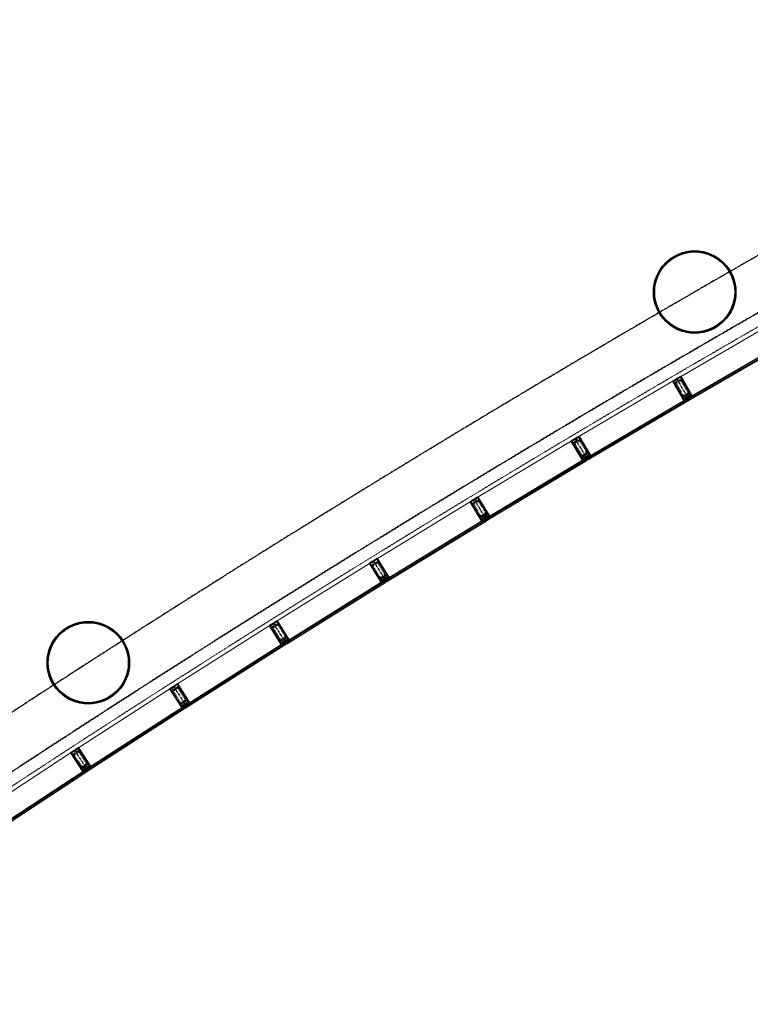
# Model space of a CAD drawing. Header units: millimetres. Extents: x 98667 to 994031, y -2704 to 533009.
# Tile 186 of 256: x 618925 to 627776, y 345253 to 357176. Entities that reach past the tile are written whole.
import ezdxf

# ---------------------------------------------------------------- set-up
doc = ezdxf.new("R2010")
doc.units = ezdxf.units.MM
for name, pattern in [('AP03000E0$0$CENTER', [50.8, 31.75, -6.35, 6.35, -6.35]), ('AP03000E0$0$HIDDEN', [9.525, 6.35, -3.175]), ('AP03000E0$0$HIDDENX2', [19.05, 12.7, -6.35]), ('sp00000g0$0$CENTER', [50.8, 31.75, -6.35, 6.35, -6.35])]:
    doc.linetypes.add(name, pattern=pattern)
for name, color, linetype in [('A-COL ENCLOUSER INNER', 1, 'Continuous'), ('A-COL ENCLOUSER OUTER', 6, 'Continuous'), ('sp00000g0$0$S-GRID', 1, 'sp00000g0$0$CENTER')]:
    doc.layers.add(name, color=color, linetype=linetype)
for name, color, linetype, lineweight in [('AP03000E0$0$A-GLAZ-FULL-EXTR', 2, 'Continuous', 20), ('AP03000E0$0$A-GLAZ-MULL-EXTR', 3, 'Continuous', 35), ('AP03000E0$0$A-WALL-FNSH', 1, 'Continuous', 15)]:
    doc.layers.add(name, color=color, linetype=linetype, lineweight=lineweight)
doc.layers.add('AP03000E0$0$A-Slab Edge Guide', color=55, linetype='Continuous', lineweight=15, plot=False)

msp = doc.modelspace()

# ---------------------------------------------------------------- linework, layer by layer
at = {"color": 251, "linetype": 'AP03000E0$0$CENTER'}
for p, q in [((626884, 352828), (627036, 352569)), ((625654, 352102), (625807, 351844)), ((624429, 351367), (624585, 351110)), ((623210, 350622), (623368, 350366)), ((621997, 349867), (622157, 349613)), ((620790, 349103), (620952, 348850)), ((619590, 348329), (619753, 348078))]:
    msp.add_line(p, q, dxfattribs=at)
at = {"layer": 'A-COL ENCLOUSER INNER', "color": 251}
for centre, radius in [((627102, 353878), 494), ((627102, 353878), 485), ((619756, 349389), 494), ((619756, 349389), 485)]:
    msp.add_circle(centre, radius, dxfattribs=at)
at = {"layer": 'A-COL ENCLOUSER OUTER', "color": 251}
for centre in [(627102, 353878), (619756, 349389)]:
    msp.add_circle(centre, 500, dxfattribs=at)
at = {"layer": 'AP03000E0$0$A-GLAZ-FULL-EXTR', "color": 251}
for p, q in [((628104, 353534), (626901, 352837)), ((627036, 352603), (628240, 353300)), ((628243, 353295), (627039, 352598)), ((627045, 352588), (628249, 353285)), ((628255, 353274), (627051, 352577)), ((625670, 352112), (626868, 352818)), ((627005, 352586), (625807, 351879)), ((627008, 352580), (627005, 352586)), ((627039, 352598), (627036, 352603)), ((627049, 352604), (627039, 352598)), ((627039, 352598), (627045, 352588)), ((627045, 352588), (627055, 352594)), ((627051, 352577), (627045, 352588)), ((627055, 352594), (627049, 352604)), ((627056, 352605), (627051, 352602)), ((627051, 352602), (627054, 352596)), ((627060, 352597), (627054, 352607)), ((627054, 352596), (627059, 352599)), ((627059, 352599), (627056, 352605)), ((625810, 351874), (627008, 352580)), ((627015, 352570), (625816, 351864)), ((625822, 351853), (627021, 352560)), ((626999, 352561), (626993, 352571)), ((626994, 352569), (627000, 352572)), ((626998, 352563), (626994, 352569)), ((626998, 352574), (627008, 352580)), ((627004, 352564), (626998, 352574)), ((627003, 352567), (626998, 352563)), ((627000, 352572), (627003, 352567)), ((627015, 352570), (627004, 352564)), ((627008, 352580), (627015, 352570)), ((627021, 352560), (627015, 352570)), ((625638, 352093), (624445, 351376)), ((625807, 351879), (625810, 351874)), ((625820, 351880), (625810, 351874)), ((625810, 351874), (625816, 351864)), ((625816, 351864), (625827, 351870)), ((625827, 351870), (625820, 351880)), ((625827, 351880), (625822, 351877)), ((625822, 351877), (625825, 351872)), ((625825, 351872), (625830, 351875)), ((625832, 351873), (625826, 351883)), ((625830, 351875), (625827, 351880)), ((624584, 351145), (625777, 351861)), ((625780, 351856), (624587, 351140)), ((624593, 351130), (625786, 351846)), ((625792, 351835), (624599, 351119)), ((625771, 351836), (625764, 351847)), ((625766, 351844), (625771, 351847)), ((625769, 351839), (625766, 351844)), ((625774, 351842), (625769, 351839)), ((625770, 351850), (625780, 351856)), ((625776, 351839), (625770, 351850)), ((625771, 351847), (625774, 351842)), ((625786, 351846), (625776, 351839)), ((625777, 351861), (625780, 351856)), ((625780, 351856), (625786, 351846)), ((625786, 351846), (625792, 351835)), ((625816, 351864), (625822, 351853)), ((623226, 350632), (624413, 351357)), ((624554, 351127), (623367, 350401)), ((623370, 350396), (624557, 351122)), ((624563, 351111), (623376, 350386)), ((623383, 350376), (624570, 351101)), ((624548, 351102), (624542, 351112)), ((624543, 351110), (624548, 351113)), ((624546, 351105), (624543, 351110)), ((624551, 351108), (624546, 351105)), ((624547, 351115), (624557, 351122)), ((624553, 351105), (624547, 351115)), ((624548, 351113), (624551, 351108)), ((624563, 351111), (624553, 351105)), ((624557, 351122), (624554, 351127)), ((624557, 351122), (624563, 351111)), ((624570, 351101), (624563, 351111)), ((624587, 351140), (624584, 351145)), ((624597, 351146), (624587, 351140)), ((624587, 351140), (624593, 351130)), ((624593, 351130), (624604, 351136)), ((624599, 351119), (624593, 351130)), ((624604, 351136), (624597, 351146)), ((624604, 351147), (624599, 351143)), ((624599, 351143), (624602, 351138)), ((624602, 351138), (624607, 351141)), ((624609, 351139), (624603, 351149)), ((624607, 351141), (624604, 351147)), ((623194, 350612), (622013, 349877)), ((622156, 349648), (623337, 350383)), ((623340, 350378), (622159, 349643)), ((622165, 349633), (623346, 350367)), ((623353, 350357), (622172, 349622)), ((623331, 350358), (623325, 350368)), ((623326, 350366), (623331, 350369)), ((623330, 350361), (623326, 350366)), ((623330, 350371), (623340, 350378)), ((623336, 350361), (623330, 350371)), ((623335, 350364), (623330, 350361)), ((623331, 350369), (623335, 350364)), ((623346, 350367), (623336, 350361)), ((623337, 350383), (623340, 350378)), ((623340, 350378), (623346, 350367)), ((623346, 350367), (623353, 350357)), ((623367, 350401), (623370, 350396)), ((623380, 350402), (623370, 350396)), ((623370, 350396), (623376, 350386)), ((623376, 350386), (623387, 350392)), ((623376, 350386), (623383, 350376)), ((623387, 350392), (623380, 350402)), ((623387, 350403), (623382, 350400)), ((623382, 350400), (623385, 350395)), ((623392, 350395), (623385, 350406)), ((623385, 350395), (623390, 350398)), ((623390, 350398), (623387, 350403)), ((620806, 349113), (621981, 349857)), ((622126, 349629), (620951, 348885)), ((620954, 348880), (622129, 349624)), ((622136, 349614), (620960, 348870)), ((620967, 348860), (622142, 349604)), ((622120, 349604), (622114, 349614)), ((622116, 349612), (622121, 349615)), ((622119, 349607), (622116, 349612)), ((622119, 349618), (622129, 349624)), ((622125, 349608), (622119, 349618)), ((622124, 349610), (622119, 349607)), ((622121, 349615), (622124, 349610)), ((622136, 349614), (622125, 349608)), ((622129, 349624), (622126, 349629)), ((622129, 349624), (622136, 349614)), ((622142, 349604), (622136, 349614)), ((622159, 349643), (622156, 349648)), ((622169, 349649), (622159, 349643)), ((622159, 349643), (622165, 349633)), ((622165, 349633), (622175, 349639)), ((622172, 349622), (622165, 349633)), ((622175, 349639), (622169, 349649)), ((622176, 349650), (622171, 349647)), ((622171, 349647), (622174, 349641)), ((622181, 349642), (622174, 349652)), ((622174, 349641), (622179, 349645)), ((622179, 349645), (622176, 349650)), ((620775, 349093), (619605, 348339)), ((620964, 348886), (620954, 348880)), ((620970, 348876), (620964, 348886)), ((620971, 348887), (620966, 348884)), ((620975, 348879), (620969, 348889)), ((620974, 348882), (620971, 348887)), ((619752, 348112), (620921, 348866)), ((620924, 348861), (619755, 348107)), ((619761, 348097), (620931, 348851)), ((620937, 348841), (619768, 348087)), ((620916, 348841), (620909, 348851)), ((620911, 348849), (620916, 348852)), ((620914, 348844), (620911, 348849)), ((620914, 348854), (620924, 348861)), ((620921, 348844), (620914, 348854)), ((620919, 348847), (620914, 348844)), ((620916, 348852), (620919, 348847)), ((620921, 348866), (620924, 348861)), ((620931, 348851), (620921, 348844)), ((620924, 348861), (620931, 348851)), ((620931, 348851), (620937, 348841)), ((620951, 348885), (620954, 348880)), ((620954, 348880), (620960, 348870)), ((620960, 348870), (620970, 348876)), ((620960, 348870), (620967, 348860)), ((620966, 348884), (620969, 348879)), ((620969, 348879), (620974, 348882)), ((618411, 347556), (619574, 348319)), ((619722, 348093), (618559, 347330)), ((618562, 347325), (619725, 348088)), ((619732, 348078), (618569, 347315)), ((618575, 347305), (619739, 348068)), ((619717, 348068), (619710, 348078)), ((619712, 348076), (619717, 348079)), ((619715, 348071), (619712, 348076)), ((619715, 348081), (619725, 348088)), ((619722, 348071), (619715, 348081)), ((619720, 348074), (619715, 348071)), ((619717, 348079), (619720, 348074)), ((619725, 348088), (619722, 348093)), ((619732, 348078), (619722, 348071)), ((619725, 348088), (619732, 348078)), ((619739, 348068), (619732, 348078)), ((619755, 348107), (619752, 348112)), ((619765, 348114), (619755, 348107)), ((619755, 348107), (619761, 348097)), ((619761, 348097), (619771, 348104)), ((619768, 348087), (619761, 348097)), ((619771, 348104), (619765, 348114)), ((619772, 348114), (619767, 348111)), ((619767, 348111), (619770, 348106)), ((619776, 348107), (619770, 348117)), ((619770, 348106), (619775, 348109)), ((619775, 348109), (619772, 348114))]:
    msp.add_line(p, q, dxfattribs=at)
at = {"layer": 'AP03000E0$0$A-GLAZ-FULL-EXTR', "color": 251, "linetype": 'Continuous'}
for p, q in [((627039, 352598), (627053, 352598)), ((627041, 352595), (627041, 352599)), ((627041, 352595), (627054, 352595)), ((627042, 352592), (627052, 352592)), ((627044, 352601), (627051, 352601)), ((627044, 352589), (627044, 352601)), ((627044, 352589), (627046, 352589)), ((627047, 352589), (627047, 352603)), ((627050, 352591), (627050, 352602)), ((627054, 352593), (627054, 352597)), ((627004, 352564), (626998, 352574)), ((626999, 352572), (627010, 352578)), ((627007, 352566), (627001, 352576)), ((627001, 352569), (627011, 352575)), ((627003, 352567), (627013, 352573)), ((627010, 352567), (627004, 352578)), ((627012, 352569), (627006, 352579)), ((625810, 351873), (625821, 351879)), ((625817, 351864), (625811, 351874)), ((625812, 351871), (625822, 351877)), ((625820, 351866), (625814, 351876)), ((625814, 351868), (625824, 351874)), ((625815, 351865), (625826, 351871)), ((625823, 351867), (625817, 351878)), ((625825, 351869), (625819, 351879)), ((625771, 351847), (625771, 351851)), ((625771, 351848), (625785, 351848)), ((625772, 351851), (625783, 351851)), ((625773, 351845), (625784, 351845)), ((625774, 351842), (625774, 351852)), ((625775, 351841), (625779, 351841)), ((625777, 351854), (625781, 351854)), ((625777, 351840), (625777, 351854)), ((625780, 351842), (625781, 351855)), ((625784, 351844), (625784, 351849)), ((624548, 351113), (624558, 351119)), ((624554, 351106), (624548, 351116)), ((624557, 351107), (624550, 351118)), ((624550, 351110), (624560, 351117)), ((624551, 351108), (624562, 351114)), ((624559, 351109), (624553, 351119)), ((624562, 351111), (624556, 351121)), ((624588, 351138), (624602, 351138)), ((624590, 351135), (624590, 351142)), ((624590, 351141), (624600, 351141)), ((624590, 351135), (624602, 351135)), ((624592, 351132), (624597, 351132)), ((624593, 351130), (624593, 351144)), ((624595, 351145), (624598, 351145)), ((624596, 351131), (624597, 351145)), ((624600, 351133), (624600, 351142)), ((624603, 351135), (624603, 351137)), ((623331, 350372), (623344, 350372)), ((623332, 350369), (623346, 350369)), ((623333, 350367), (623333, 350373)), ((623334, 350365), (623343, 350365)), ((623336, 350375), (623342, 350375)), ((623336, 350362), (623336, 350375)), ((623336, 350362), (623338, 350362)), ((623339, 350363), (623339, 350377)), ((623342, 350365), (623342, 350374)), ((623346, 350367), (623346, 350369)), ((623370, 350396), (623381, 350402)), ((623372, 350393), (623382, 350399)), ((623378, 350387), (623372, 350397)), ((623374, 350390), (623384, 350396)), ((623381, 350389), (623375, 350399)), ((623375, 350387), (623386, 350394)), ((623384, 350390), (623377, 350401)), ((623386, 350392), (623380, 350402)), ((622119, 349617), (622130, 349623)), ((622126, 349608), (622120, 349618)), ((622121, 349614), (622131, 349621)), ((622129, 349610), (622123, 349620)), ((622123, 349612), (622133, 349618)), ((622132, 349611), (622125, 349622)), ((622125, 349609), (622135, 349615)), ((622134, 349613), (622128, 349623)), ((622160, 349643), (622173, 349643)), ((622161, 349639), (622161, 349644)), ((622161, 349640), (622175, 349640)), ((622163, 349637), (622172, 349637)), ((622165, 349646), (622171, 349646)), ((622165, 349634), (622165, 349646)), ((622165, 349634), (622167, 349634)), ((622168, 349634), (622168, 349648)), ((622171, 349636), (622171, 349646)), ((622174, 349638), (622174, 349641)), ((620970, 348876), (620964, 348886)), ((620914, 348855), (620928, 348854)), ((620916, 348851), (620930, 348851)), ((620917, 348850), (620917, 348856)), ((620918, 348848), (620927, 348848)), ((620919, 348858), (620926, 348858)), ((620920, 348845), (620920, 348858)), ((620920, 348845), (620922, 348845)), ((620923, 348846), (620923, 348860)), ((620926, 348848), (620926, 348857)), ((620929, 348850), (620930, 348853)), ((620955, 348878), (620965, 348884)), ((620962, 348871), (620956, 348881)), ((620957, 348875), (620967, 348882)), ((620965, 348873), (620958, 348883)), ((620958, 348873), (620969, 348879)), ((620960, 348870), (620970, 348876)), ((620967, 348874), (620961, 348884)), ((619716, 348081), (619726, 348087)), ((619723, 348072), (619716, 348082)), ((619718, 348078), (619728, 348085)), ((619725, 348074), (619719, 348084)), ((619719, 348075), (619729, 348082)), ((619728, 348075), (619721, 348085)), ((619721, 348073), (619731, 348079)), ((619731, 348077), (619724, 348087)), ((619755, 348107), (619769, 348107)), ((619755, 348107), (619755, 348107)), ((619757, 348104), (619771, 348104)), ((619758, 348102), (619758, 348109)), ((619759, 348110), (619767, 348110)), ((619759, 348100), (619766, 348100)), ((619761, 348097), (619761, 348111)), ((619761, 348097), (619761, 348097)), ((619764, 348113), (619765, 348113)), ((619764, 348099), (619764, 348113)), ((619768, 348101), (619768, 348110)), ((619771, 348103), (619771, 348105))]:
    msp.add_line(p, q, dxfattribs=at)
at = {"layer": 'AP03000E0$0$A-GLAZ-MULL-EXTR', "color": 251}
for p, q in [((626876, 352823), (626837, 352800)), ((626890, 352828), (626858, 352809)), ((626860, 352806), (626896, 352827)), ((626877, 352820), (626876, 352823)), ((626932, 352855), (626889, 352830)), ((626889, 352830), (626890, 352828)), ((626895, 352830), (626931, 352851)), ((626896, 352827), (626895, 352830)), ((626931, 352851), (627032, 352679)), ((627063, 352631), (626932, 352855)), ((626837, 352800), (626968, 352575)), ((626841, 352799), (626877, 352820)), ((626942, 352626), (626841, 352799)), ((626858, 352809), (626860, 352806)), ((626971, 352577), (626942, 352626)), ((627005, 352597), (626971, 352577)), ((626971, 352571), (627007, 352592)), ((626971, 352571), (626990, 352582)), ((627025, 352612), (626989, 352591)), ((626989, 352591), (626990, 352588)), ((626990, 352588), (627022, 352607)), ((626990, 352582), (626993, 352578)), ((627009, 352599), (627005, 352597)), ((627007, 352592), (627025, 352562)), ((627029, 352565), (627009, 352599)), ((627022, 352607), (627042, 352572)), ((627026, 352609), (627025, 352612)), ((627060, 352629), (627026, 352609)), ((627029, 352605), (627066, 352627)), ((627047, 352575), (627029, 352605)), ((627032, 352679), (627060, 352629)), ((627066, 352627), (627046, 352615)), ((627046, 352615), (627049, 352611)), ((627049, 352611), (627072, 352625)), ((627066, 352627), (627063, 352631)), ((627072, 352625), (627066, 352627)), ((626968, 352575), (626971, 352571)), ((626993, 352578), (626969, 352564)), ((626969, 352564), (626971, 352571)), ((627025, 352562), (627029, 352565)), ((627042, 352572), (627047, 352575)), ((625684, 352113), (625648, 352092)), ((625651, 352097), (625683, 352116)), ((625662, 352107), (625701, 352130)), ((625664, 352105), (625662, 352107)), ((625700, 352126), (625664, 352105)), ((625683, 352116), (625684, 352113)), ((625802, 351954), (625700, 352126)), ((625701, 352130), (625834, 351907)), ((625607, 352074), (625650, 352100)), ((625740, 351851), (625607, 352074)), ((625647, 352094), (625611, 352073)), ((625611, 352073), (625713, 351901)), ((625648, 352092), (625647, 352094)), ((625650, 352100), (625651, 352097)), ((625713, 351901), (625742, 351852)), ((625742, 351852), (625776, 351872)), ((625779, 351868), (625742, 351846)), ((625774, 351875), (625811, 351896)), ((625776, 351872), (625774, 351875)), ((625796, 351838), (625779, 351868)), ((625812, 351894), (625780, 351875)), ((625780, 351875), (625801, 351840)), ((625793, 351882), (625798, 351885)), ((625814, 351848), (625793, 351882)), ((625798, 351885), (625831, 351905)), ((625837, 351902), (625800, 351881)), ((625800, 351881), (625818, 351851)), ((625831, 351905), (625802, 351954)), ((625811, 351896), (625812, 351894)), ((625837, 351902), (625817, 351891)), ((625817, 351891), (625820, 351887)), ((625820, 351887), (625843, 351901)), ((625834, 351907), (625837, 351902)), ((625843, 351901), (625837, 351902)), ((625764, 351853), (625740, 351839)), ((625742, 351846), (625740, 351851)), ((625740, 351839), (625742, 351846)), ((625742, 351846), (625761, 351858)), ((625761, 351858), (625764, 351853)), ((625801, 351840), (625796, 351838)), ((625818, 351851), (625814, 351848)), ((624438, 351372), (624476, 351395)), ((624475, 351391), (624439, 351369)), ((624579, 351220), (624475, 351391)), ((624476, 351395), (624611, 351173)), ((624382, 351338), (624425, 351364)), ((624517, 351116), (624382, 351338)), ((624422, 351359), (624386, 351337)), ((624386, 351337), (624490, 351166)), ((624424, 351357), (624422, 351359)), ((624460, 351378), (624424, 351357)), ((624425, 351364), (624426, 351362)), ((624426, 351362), (624458, 351381)), ((624439, 351369), (624438, 351372)), ((624458, 351381), (624460, 351378)), ((624490, 351166), (624519, 351117)), ((624552, 351141), (624587, 351162)), ((624589, 351160), (624557, 351141)), ((624570, 351148), (624574, 351151)), ((624574, 351151), (624608, 351171)), ((624613, 351169), (624577, 351147)), ((624608, 351171), (624579, 351220)), ((624587, 351162), (624589, 351160)), ((624613, 351169), (624594, 351157)), ((624594, 351157), (624597, 351153)), ((624597, 351153), (624620, 351167)), ((624611, 351173), (624613, 351169)), ((624620, 351167), (624613, 351169)), ((624519, 351112), (624517, 351116)), ((624541, 351119), (624518, 351105)), ((624518, 351105), (624519, 351112)), ((624519, 351117), (624553, 351138)), ((624556, 351134), (624519, 351112)), ((624519, 351112), (624539, 351123)), ((624539, 351123), (624541, 351119)), ((624553, 351138), (624552, 351141)), ((624574, 351104), (624556, 351134)), ((624557, 351141), (624578, 351106)), ((624591, 351114), (624570, 351148)), ((624578, 351106), (624574, 351104)), ((624577, 351147), (624595, 351117)), ((624595, 351117), (624591, 351114)), ((623202, 350617), (623163, 350593)), ((623163, 350593), (623300, 350372)), ((623168, 350592), (623203, 350614)), ((623273, 350422), (623168, 350592)), ((623216, 350622), (623185, 350602)), ((623185, 350602), (623186, 350600)), ((623186, 350600), (623222, 350622)), ((623203, 350614), (623202, 350617)), ((623257, 350651), (623214, 350624)), ((623214, 350624), (623216, 350622)), ((623220, 350625), (623256, 350647)), ((623222, 350622), (623220, 350625)), ((623256, 350647), (623361, 350476)), ((623393, 350429), (623257, 350651)), ((623361, 350476), (623391, 350428)), ((623302, 350373), (623273, 350422)), ((623300, 350372), (623302, 350367)), ((623324, 350375), (623301, 350361)), ((623301, 350361), (623302, 350367)), ((623336, 350394), (623302, 350373)), ((623302, 350367), (623339, 350390)), ((623302, 350367), (623322, 350379)), ((623356, 350410), (623320, 350388)), ((623320, 350388), (623322, 350385)), ((623322, 350385), (623353, 350404)), ((623322, 350379), (623324, 350375)), ((623340, 350397), (623336, 350394)), ((623339, 350390), (623357, 350360)), ((623361, 350363), (623340, 350397)), ((623353, 350404), (623374, 350370)), ((623357, 350407), (623356, 350410)), ((623391, 350428), (623357, 350407)), ((623357, 350360), (623361, 350363)), ((623360, 350403), (623396, 350425)), ((623378, 350373), (623360, 350403)), ((623374, 350370), (623378, 350373)), ((623396, 350425), (623377, 350413)), ((623377, 350413), (623380, 350409)), ((623380, 350409), (623403, 350424)), ((623396, 350425), (623393, 350429)), ((623403, 350424), (623396, 350425)), ((621989, 349862), (621951, 349838)), ((621955, 349837), (621990, 349859)), ((622003, 349867), (621972, 349848)), ((621972, 349848), (621973, 349845)), ((621973, 349845), (622009, 349867)), ((621990, 349859), (621989, 349862)), ((622044, 349896), (622002, 349870)), ((622002, 349870), (622003, 349867)), ((622007, 349870), (622043, 349892)), ((622009, 349867), (622007, 349870)), ((622043, 349892), (622149, 349723)), ((622182, 349676), (622044, 349896)), ((621951, 349838), (622089, 349618)), ((622061, 349668), (621955, 349837)), ((622149, 349723), (622180, 349675)), ((622091, 349619), (622061, 349668)), ((622089, 349618), (622092, 349613)), ((622113, 349621), (622090, 349607)), ((622090, 349607), (622092, 349613)), ((622125, 349640), (622091, 349619)), ((622092, 349613), (622128, 349636)), ((622092, 349613), (622111, 349625)), ((622145, 349656), (622109, 349634)), ((622109, 349634), (622111, 349631)), ((622111, 349631), (622142, 349651)), ((622111, 349625), (622113, 349621)), ((622129, 349643), (622125, 349640)), ((622128, 349636), (622146, 349606)), ((622150, 349609), (622129, 349643)), ((622142, 349651), (622163, 349617)), ((622146, 349654), (622145, 349656)), ((622180, 349675), (622146, 349654)), ((622146, 349606), (622150, 349609)), ((622149, 349649), (622185, 349672)), ((622167, 349620), (622149, 349649)), ((622163, 349617), (622167, 349620)), ((622185, 349672), (622166, 349660)), ((622166, 349660), (622168, 349656)), ((622168, 349656), (622192, 349670)), ((622185, 349672), (622182, 349676)), ((622192, 349670), (622185, 349672)), ((620837, 349133), (620795, 349106)), ((620800, 349106), (620836, 349128)), ((620836, 349128), (620944, 348960)), ((620977, 348913), (620837, 349133)), ((620782, 349098), (620744, 349073)), ((620744, 349073), (620884, 348854)), ((620748, 349072), (620784, 349095)), ((620856, 348904), (620748, 349072)), ((620796, 349103), (620765, 349083)), ((620765, 349083), (620767, 349081)), ((620767, 349081), (620802, 349103)), ((620784, 349095), (620782, 349098)), ((620795, 349106), (620796, 349103)), ((620802, 349103), (620800, 349106)), ((620887, 348856), (620856, 348904)), ((620939, 348893), (620904, 348870)), ((620906, 348868), (620937, 348888)), ((620937, 348888), (620958, 348854)), ((620941, 348891), (620939, 348893)), ((620974, 348912), (620941, 348891)), ((620944, 348960), (620974, 348912)), ((620944, 348886), (620979, 348909)), ((620962, 348857), (620944, 348886)), ((620979, 348909), (620960, 348897)), ((620960, 348897), (620963, 348893)), ((620963, 348893), (620986, 348908)), ((620979, 348909), (620977, 348913)), ((620986, 348908), (620979, 348909)), ((620884, 348854), (620887, 348850)), ((620908, 348858), (620885, 348843)), ((620885, 348843), (620887, 348850)), ((620920, 348877), (620887, 348856)), ((620887, 348850), (620923, 348873)), ((620887, 348850), (620906, 348862)), ((620904, 348870), (620906, 348868)), ((620906, 348862), (620908, 348858)), ((620924, 348880), (620920, 348877)), ((620923, 348873), (620941, 348843)), ((620946, 348846), (620924, 348880)), ((620941, 348843), (620946, 348846)), ((620958, 348854), (620962, 348857)), ((619544, 348299), (619585, 348326)), ((619685, 348081), (619544, 348299)), ((619583, 348321), (619548, 348298)), ((619548, 348298), (619657, 348131)), ((619585, 348319), (619583, 348321)), ((619620, 348341), (619585, 348319)), ((619585, 348326), (619587, 348324)), ((619587, 348324), (619618, 348344)), ((619598, 348335), (619636, 348359)), ((619600, 348332), (619598, 348335)), ((619635, 348355), (619600, 348332)), ((619618, 348344), (619620, 348341)), ((619744, 348187), (619635, 348355)), ((619636, 348359), (619777, 348141)), ((619775, 348139), (619744, 348187)), ((619657, 348131), (619688, 348083)), ((619688, 348077), (619685, 348081)), ((619710, 348085), (619687, 348070)), ((619687, 348070), (619688, 348077)), ((619688, 348083), (619721, 348104)), ((619724, 348100), (619688, 348077)), ((619688, 348077), (619707, 348089)), ((619707, 348089), (619710, 348085)), ((619719, 348107), (619754, 348130)), ((619721, 348104), (619719, 348107)), ((619743, 348071), (619724, 348100)), ((619756, 348127), (619725, 348107)), ((619725, 348107), (619747, 348073)), ((619738, 348115), (619742, 348118)), ((619759, 348082), (619738, 348115)), ((619742, 348118), (619775, 348139)), ((619747, 348073), (619743, 348071)), ((619780, 348137), (619745, 348114)), ((619745, 348114), (619764, 348084)), ((619754, 348130), (619756, 348127)), ((619764, 348084), (619759, 348082)), ((619780, 348137), (619761, 348125)), ((619761, 348125), (619764, 348120)), ((619764, 348120), (619787, 348135)), ((619777, 348141), (619780, 348137)), ((619787, 348135), (619780, 348137))]:
    msp.add_line(p, q, dxfattribs=at)
at = {"layer": 'AP03000E0$0$A-GLAZ-MULL-EXTR', "color": 251, "linetype": 'AP03000E0$0$HIDDENX2'}
for p, q in [((626945, 352625), (626869, 352755)), ((626878, 352789), (626921, 352814)), ((626955, 352632), (626880, 352761)), ((626884, 352778), (626927, 352803)), ((626945, 352799), (627020, 352669)), ((626955, 352805), (627031, 352676)), ((626957, 352604), (627044, 352654)), ((626967, 352586), (626957, 352604)), ((627011, 352612), (626967, 352586)), ((627016, 352652), (626973, 352627)), ((627022, 352642), (626979, 352616)), ((627054, 352637), (627011, 352612)), ((627044, 352654), (627054, 352637)), ((625639, 352029), (625716, 351900)), ((625691, 352089), (625648, 352064)), ((625650, 352036), (625726, 351907)), ((625697, 352078), (625654, 352053)), ((625791, 351945), (625714, 352074)), ((625802, 351951), (625725, 352080)), ((625814, 351930), (625728, 351879)), ((625728, 351879), (625739, 351862)), ((625739, 351862), (625782, 351887)), ((625744, 351902), (625787, 351928)), ((625750, 351892), (625793, 351917)), ((625782, 351887), (625825, 351913)), ((625825, 351913), (625814, 351930)), ((624415, 351294), (624493, 351166)), ((624466, 351354), (624423, 351328)), ((624426, 351300), (624503, 351172)), ((624472, 351343), (624430, 351318)), ((624567, 351211), (624490, 351339)), ((624578, 351217), (624500, 351346)), ((624591, 351196), (624505, 351144)), ((624516, 351127), (624559, 351153)), ((624520, 351168), (624563, 351194)), ((624527, 351157), (624570, 351183)), ((624559, 351153), (624601, 351179)), ((624601, 351179), (624591, 351196)), ((624505, 351144), (624516, 351127)), ((623205, 350583), (623247, 350609)), ((623286, 350428), (623207, 350555)), ((623211, 350573), (623254, 350599)), ((623271, 350595), (623350, 350467)), ((623282, 350601), (623360, 350474)), ((623275, 350421), (623197, 350549)), ((623288, 350400), (623373, 350452)), ((623346, 350450), (623303, 350424)), ((623352, 350439), (623310, 350413)), ((623384, 350435), (623341, 350409)), ((623373, 350452), (623384, 350435)), ((623299, 350383), (623288, 350400)), ((623341, 350409), (623299, 350383)), ((621992, 349828), (622034, 349855)), ((621999, 349818), (622041, 349844)), ((622058, 349841), (622138, 349713)), ((622069, 349847), (622149, 349720)), ((622064, 349667), (621984, 349794)), ((622075, 349674), (621995, 349801)), ((622077, 349646), (622162, 349699)), ((622088, 349629), (622077, 349646)), ((622130, 349655), (622088, 349629)), ((622134, 349696), (622092, 349670)), ((622141, 349686), (622098, 349659)), ((622173, 349682), (622130, 349655)), ((622162, 349699), (622173, 349682)), ((620859, 348903), (620778, 349030)), ((620786, 349064), (620828, 349091)), ((620869, 348910), (620788, 349036)), ((620792, 349054), (620834, 349081)), ((620852, 349077), (620932, 348950)), ((620862, 349083), (620943, 348957)), ((620872, 348882), (620956, 348936)), ((620925, 348892), (620883, 348865)), ((620929, 348933), (620886, 348906)), ((620935, 348923), (620893, 348896)), ((620967, 348919), (620925, 348892)), ((620956, 348936), (620967, 348919)), ((620883, 348865), (620872, 348882)), ((619627, 348318), (619585, 348290)), ((619634, 348307), (619592, 348280)), ((619733, 348178), (619651, 348303)), ((619743, 348184), (619662, 348310)), ((619578, 348256), (619659, 348130)), ((619588, 348263), (619670, 348137)), ((619757, 348163), (619673, 348109)), ((619673, 348109), (619684, 348092)), ((619684, 348092), (619726, 348119)), ((619687, 348133), (619729, 348160)), ((619694, 348123), (619736, 348150)), ((619726, 348119), (619768, 348147)), ((619768, 348147), (619757, 348163))]:
    msp.add_line(p, q, dxfattribs=at)
at = {"layer": 'AP03000E0$0$A-GLAZ-MULL-EXTR', "color": 251, "linetype": 'Continuous'}
for p, q in [((626989, 352582), (626990, 352582)), ((627047, 352613), (627053, 352613)), ((627048, 352617), (627058, 352616)), ((627048, 352611), (627048, 352616)), ((627052, 352613), (627052, 352618)), ((627054, 352620), (627064, 352620)), ((627055, 352614), (627055, 352620)), ((627058, 352616), (627058, 352622)), ((627059, 352623), (627069, 352623)), ((627061, 352618), (627061, 352624)), ((627064, 352620), (627064, 352626)), ((627065, 352626), (627068, 352626)), ((627068, 352622), (627068, 352626)), ((627071, 352624), (627071, 352625)), ((626969, 352566), (626972, 352566)), ((626969, 352564), (626969, 352564)), ((626970, 352569), (626977, 352569)), ((626972, 352566), (626972, 352572)), ((626973, 352572), (626983, 352572)), ((626975, 352568), (626975, 352574)), ((626978, 352576), (626988, 352575)), ((626978, 352570), (626978, 352576)), ((626982, 352572), (626982, 352577)), ((626984, 352579), (626992, 352579)), ((626985, 352574), (626985, 352579)), ((626988, 352575), (626988, 352581)), ((626991, 352577), (626991, 352580)), ((625820, 351887), (625818, 351891)), ((625819, 351888), (625841, 351901)), ((625823, 351889), (625820, 351893)), ((625826, 351890), (625823, 351894)), ((625828, 351892), (625826, 351896)), ((625831, 351893), (625829, 351898)), ((625834, 351895), (625831, 351899)), ((625837, 351897), (625834, 351901)), ((625839, 351898), (625837, 351902)), ((625842, 351900), (625841, 351901)), ((625741, 351842), (625763, 351855)), ((625741, 351840), (625741, 351841)), ((625744, 351841), (625742, 351845)), ((625747, 351843), (625744, 351847)), ((625749, 351845), (625747, 351849)), ((625752, 351846), (625750, 351851)), ((625755, 351848), (625752, 351852)), ((625758, 351850), (625755, 351854)), ((625760, 351851), (625758, 351856)), ((625763, 351853), (625760, 351857)), ((624595, 351156), (624616, 351168)), ((624597, 351153), (624620, 351167)), ((624599, 351154), (624597, 351158)), ((624602, 351156), (624599, 351160)), ((624605, 351158), (624602, 351162)), ((624607, 351159), (624605, 351163)), ((624610, 351161), (624608, 351165)), ((624613, 351162), (624610, 351167)), ((624616, 351164), (624613, 351168)), ((624618, 351166), (624617, 351168)), ((624518, 351105), (624541, 351119)), ((624518, 351105), (624518, 351105)), ((624519, 351110), (624539, 351122)), ((624520, 351107), (624519, 351109)), ((624523, 351108), (624521, 351112)), ((624526, 351110), (624523, 351114)), ((624529, 351111), (624526, 351116)), ((624531, 351113), (624529, 351117)), ((624534, 351115), (624531, 351119)), ((624537, 351116), (624534, 351121)), ((624540, 351118), (624537, 351122)), ((623301, 350362), (623303, 350362)), ((623302, 350361), (623302, 350366)), ((623302, 350365), (623308, 350365)), ((623304, 350368), (623313, 350368)), ((623305, 350363), (623305, 350369)), ((623309, 350371), (623318, 350371)), ((623309, 350365), (623309, 350371)), ((623312, 350367), (623312, 350373)), ((623314, 350374), (623323, 350374)), ((623315, 350369), (623315, 350375)), ((623318, 350371), (623318, 350377)), ((623319, 350378), (623323, 350377)), ((623321, 350373), (623321, 350379)), ((623378, 350412), (623385, 350412)), ((623379, 350411), (623379, 350414)), ((623380, 350415), (623390, 350415)), ((623382, 350410), (623382, 350416)), ((623385, 350419), (623395, 350418)), ((623385, 350412), (623385, 350418)), ((623388, 350414), (623388, 350420)), ((623390, 350422), (623400, 350422)), ((623391, 350416), (623391, 350422)), ((623395, 350418), (623395, 350424)), ((623396, 350425), (623398, 350425)), ((623398, 350420), (623398, 350425)), ((623401, 350422), (623401, 350424)), ((622090, 349608), (622092, 349608)), ((622091, 349611), (622097, 349611)), ((622093, 349614), (622102, 349614)), ((622093, 349608), (622093, 349614)), ((622096, 349610), (622096, 349616)), ((622098, 349617), (622107, 349617)), ((622099, 349612), (622099, 349618)), ((622102, 349614), (622102, 349620)), ((622103, 349620), (622112, 349620)), ((622105, 349616), (622105, 349622)), ((622108, 349624), (622112, 349624)), ((622109, 349618), (622109, 349624)), ((622112, 349620), (622112, 349624)), ((622166, 349660), (622166, 349660)), ((622167, 349658), (622172, 349658)), ((622168, 349661), (622177, 349661)), ((622169, 349656), (622169, 349662)), ((622172, 349658), (622172, 349664)), ((622173, 349665), (622182, 349665)), ((622175, 349660), (622175, 349666)), ((622178, 349668), (622187, 349668)), ((622179, 349662), (622179, 349668)), ((622182, 349664), (622182, 349670)), ((622183, 349671), (622189, 349671)), ((622185, 349666), (622185, 349672)), ((622188, 349668), (622188, 349671)), ((622191, 349670), (622191, 349670)), ((620962, 348898), (620971, 348898)), ((620962, 348895), (620966, 348895)), ((620963, 348894), (620963, 348898)), ((620966, 348895), (620966, 348900)), ((620967, 348901), (620976, 348901)), ((620969, 348897), (620969, 348902)), ((620972, 348899), (620972, 348905)), ((620972, 348904), (620981, 348904)), ((620975, 348901), (620975, 348907)), ((620977, 348908), (620986, 348907)), ((620978, 348903), (620978, 348909)), ((620982, 348905), (620982, 348909)), ((620985, 348907), (620985, 348908)), ((620886, 348848), (620892, 348848)), ((620886, 348844), (620886, 348847)), ((620886, 348844), (620887, 348844)), ((620888, 348851), (620897, 348851)), ((620889, 348846), (620889, 348852)), ((620893, 348854), (620902, 348854)), ((620893, 348848), (620893, 348854)), ((620896, 348850), (620896, 348856)), ((620898, 348857), (620907, 348857)), ((620899, 348852), (620899, 348858)), ((620902, 348854), (620902, 348860)), ((620903, 348860), (620907, 348860)), ((620905, 348856), (620905, 348862)), ((619687, 348071), (619709, 348085)), ((619689, 348072), (619687, 348074)), ((619688, 348075), (619708, 348088)), ((619692, 348073), (619689, 348078)), ((619694, 348075), (619692, 348079)), ((619697, 348077), (619694, 348081)), ((619700, 348079), (619697, 348083)), ((619702, 348080), (619700, 348085)), ((619705, 348082), (619702, 348086)), ((619708, 348084), (619705, 348088)), ((619762, 348123), (619782, 348136)), ((619764, 348121), (619787, 348136)), ((619766, 348122), (619764, 348126)), ((619769, 348124), (619766, 348128)), ((619772, 348125), (619769, 348130)), ((619774, 348127), (619772, 348131)), ((619777, 348129), (619774, 348133)), ((619780, 348131), (619777, 348135)), ((619782, 348132), (619780, 348136)), ((619785, 348134), (619784, 348136))]:
    msp.add_line(p, q, dxfattribs=at)
at = {"layer": 'AP03000E0$0$A-GLAZ-MULL-EXTR', "color": 251, "linetype": 'AP03000E0$0$HIDDENX2'}
for centre, radius, start, end in [((626891, 352767), 25, 120.2944, 210.2944), ((626891, 352767), 12.5, 120.2944, 210.2944), ((626934, 352793), 25, 30.2944, 120.2944), ((626934, 352793), 12.5, 30.2944, 120.2944), ((626966, 352638), 25, 210.2944, 300.2944), ((626966, 352638), 12.5, 210.2944, 300.2944), ((627009, 352663), 12.5, 300.2944, 30.2944), ((627009, 352663), 25, 300.2944, 30.2944), ((625660, 352042), 25, 120.75, 210.75), ((625660, 352042), 12.5, 120.75, 210.75), ((625703, 352068), 25, 30.75, 120.75), ((625703, 352068), 12.5, 30.75, 120.75), ((625737, 351913), 25, 210.75, 300.75), ((625737, 351913), 12.5, 210.75, 300.75), ((625780, 351939), 12.5, 300.75, 30.75), ((625780, 351939), 25, 300.75, 30.75), ((624436, 351307), 25, 121.2056, 211.2056), ((624436, 351307), 12.5, 121.2056, 211.2056), ((624479, 351333), 25, 31.2056, 121.2056), ((624479, 351333), 12.5, 31.2056, 121.2056), ((624514, 351179), 25, 211.2056, 301.2056), ((624514, 351179), 12.5, 211.2056, 301.2056), ((624557, 351204), 12.5, 301.2056, 31.2056), ((624557, 351204), 25, 301.2056, 31.2056), ((623218, 350562), 25, 121.6613, 211.6613), ((623218, 350562), 12.5, 121.6613, 211.6613), ((623260, 350588), 25, 31.6613, 121.6613), ((623260, 350588), 12.5, 31.6613, 121.6613), ((623339, 350460), 12.5, 301.6613, 31.6613), ((623339, 350460), 25, 301.6613, 31.6613), ((623297, 350434), 25, 211.6613, 301.6613), ((623297, 350434), 12.5, 211.6613, 301.6613), ((622048, 349834), 25, 32.1169, 122.1169), ((622048, 349834), 12.5, 32.1169, 122.1169), ((622005, 349807), 25, 122.1169, 212.1169), ((622005, 349807), 12.5, 122.1169, 212.1169), ((622127, 349707), 25, 302.1169, 32.1169), ((622085, 349680), 25, 212.1169, 302.1169), ((622085, 349680), 12.5, 212.1169, 302.1169), ((622127, 349707), 12.5, 302.1169, 32.1169), ((620799, 349043), 25, 122.5725, 212.5725), ((620799, 349043), 12.5, 122.5725, 212.5725), ((620841, 349070), 25, 32.5725, 122.5725), ((620841, 349070), 12.5, 32.5725, 122.5725), ((620880, 348917), 25, 212.5725, 302.5725), ((620880, 348917), 12.5, 212.5725, 302.5725), ((620922, 348944), 12.5, 302.5725, 32.5725), ((620922, 348944), 25, 302.5725, 32.5725), ((619599, 348269), 25, 123.0281, 213.0281), ((619641, 348297), 25, 33.0281, 123.0281), ((619641, 348297), 12.5, 33.0281, 123.0281), ((619599, 348269), 12.5, 123.0281, 213.0281), ((619722, 348171), 12.5, 303.0281, 33.0281), ((619722, 348171), 25, 303.0281, 33.0281), ((619680, 348144), 25, 213.0281, 303.0281), ((619680, 348144), 12.5, 213.0281, 303.0281)]:
    msp.add_arc(centre, radius, start, end, dxfattribs=at)
at = {"layer": 'AP03000E0$0$A-GLAZ-MULL-EXTR', "color": 251}
for centre, start, end in [((627047, 352579), 58.355, 182.2337), ((627021, 352564), 58.355, 182.2337), ((627021, 352563), 58.355, 182.2337), ((627022, 352562), 58.355, 182.2337), ((627023, 352561), 58.355, 182.2337), ((627022, 352562), 58.355, 182.2337), ((627023, 352560), 58.355, 182.2337), ((627047, 352578), 58.355, 182.2337), ((627048, 352578), 58.355, 182.2337), ((627048, 352577), 58.355, 182.2337), ((627049, 352576), 58.355, 182.2337), ((627049, 352575), 58.355, 182.2337), ((625792, 351840), 58.8107, 182.6893), ((625793, 351839), 58.8107, 182.6893), ((625793, 351838), 58.8107, 182.6893), ((625794, 351837), 58.8107, 182.6893), ((625795, 351836), 58.8107, 182.6893), ((625795, 351835), 58.8107, 182.6893), ((625818, 351855), 58.8107, 182.6893), ((625819, 351854), 58.8107, 182.6893), ((625819, 351853), 58.8107, 182.6893), ((625820, 351852), 58.8107, 182.6893), ((625820, 351852), 58.8107, 182.6893), ((625821, 351851), 58.8107, 182.6893), ((624570, 351105), 59.2663, 183.145), ((624570, 351106), 59.2663, 183.145), ((624571, 351104), 59.2663, 183.145), ((624571, 351103), 59.2663, 183.145), ((624572, 351102), 59.2663, 183.145), ((624572, 351101), 59.2663, 183.145), ((624595, 351121), 59.2663, 183.145), ((624596, 351120), 59.2663, 183.145), ((624596, 351119), 59.2663, 183.145), ((624597, 351119), 59.2663, 183.145), ((624598, 351118), 59.2663, 183.145), ((624598, 351117), 59.2663, 183.145), ((623353, 350362), 59.7219, 183.6006), ((623354, 350361), 59.7219, 183.6006), ((623354, 350360), 59.7219, 183.6006), ((623355, 350359), 59.7219, 183.6006), ((623355, 350358), 59.7219, 183.6006), ((623356, 350357), 59.7219, 183.6006), ((623379, 350377), 59.7219, 183.6006), ((623379, 350377), 59.7219, 183.6006), ((623380, 350376), 59.7219, 183.6006), ((623380, 350375), 59.7219, 183.6006), ((623381, 350374), 59.7219, 183.6006), ((623381, 350373), 59.7219, 183.6006), ((622142, 349608), 60.1775, 184.0562), ((622143, 349607), 60.1775, 184.0562), ((622143, 349607), 60.1775, 184.0562), ((622144, 349606), 60.1775, 184.0562), ((622144, 349605), 60.1775, 184.0562), ((622145, 349604), 60.1775, 184.0562), ((622168, 349624), 60.1775, 184.0562), ((622168, 349623), 60.1775, 184.0562), ((622169, 349622), 60.1775, 184.0562), ((622169, 349622), 60.1775, 184.0562), ((622170, 349621), 60.1775, 184.0562), ((622170, 349620), 60.1775, 184.0562), ((620937, 348845), 60.6332, 184.5119), ((620938, 348844), 60.6332, 184.5119), ((620938, 348843), 60.6332, 184.5119), ((620939, 348843), 60.6332, 184.5119), ((620939, 348842), 60.6332, 184.5119), ((620940, 348841), 60.6332, 184.5119), ((620963, 348861), 60.6332, 184.5119), ((620963, 348860), 60.6332, 184.5119), ((620964, 348859), 60.6332, 184.5119), ((620964, 348860), 60.6332, 184.5119), ((620965, 348858), 60.6332, 184.5119), ((620965, 348857), 60.6332, 184.5119), ((619739, 348072), 61.0888, 184.9675), ((619739, 348072), 61.0888, 184.9675), ((619740, 348071), 61.0888, 184.9675), ((619740, 348070), 61.0888, 184.9675), ((619741, 348069), 61.0888, 184.9675), ((619741, 348068), 61.0888, 184.9675), ((619764, 348089), 61.0888, 184.9675), ((619764, 348088), 61.0888, 184.9675), ((619765, 348087), 61.0888, 184.9675), ((619765, 348086), 61.0888, 184.9675), ((619766, 348085), 61.0888, 184.9675), ((619766, 348085), 61.0888, 184.9675)]:
    msp.add_arc(centre, 2.83, start, end, dxfattribs=at)
at = {"layer": 'AP03000E0$0$A-Slab Edge Guide', "color": 251, "linetype": 'AP03000E0$0$HIDDEN'}
msp.add_arc((717516, 197696), 180466, 89.99998, 131.00001, dxfattribs=at)
at = {"layer": 'AP03000E0$0$A-WALL-FNSH', "color": 251, "linetype": 'AP03000E0$0$HIDDEN'}
for radius in [179866, 179861, 179716]:
    msp.add_arc((717516, 197696), radius, 89.99998, 131.00001, dxfattribs=at)
at = {"layer": 'sp00000g0$0$S-GRID', "color": 251}
msp.add_arc((717516, 197696), 180466, 90, 130.99999, dxfattribs=at)

doc.saveas('drawing.dxf')
